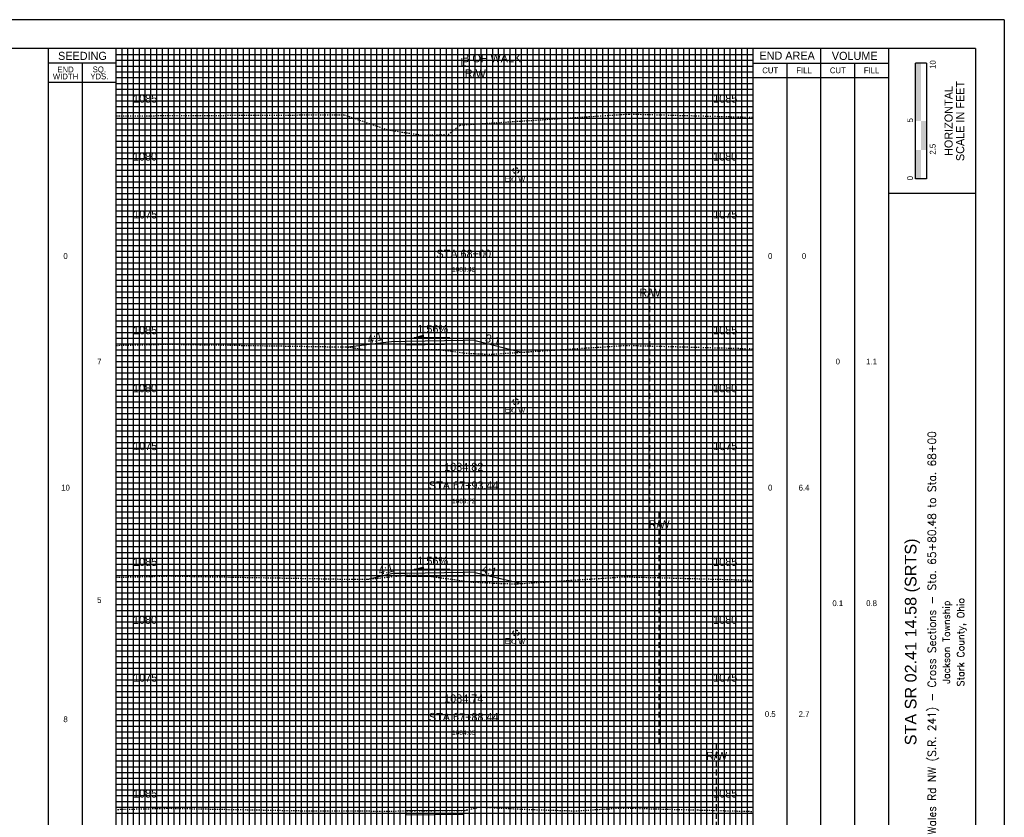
# Model space of a CAD drawing. Header units: feet. Extents: x 874 to 1064, y -33158 to 250.
# Tile 3 of 3: x 979 to 1064, y 182 to 250. Entities that reach past the tile are written whole.
import ezdxf
from ezdxf.enums import TextEntityAlignment as Align

# ---------------------------------------------------------------- set-up
doc = ezdxf.new("R2010")
doc.units = ezdxf.units.FT
doc.header["$MEASUREMENT"] = 0
for name, pattern in [('CENTER2', [1.125, 0.75, -0.125, 0.125, -0.125]), ('DASHED', [0.75, 0.5, -0.25]), ('DASHED2', [0.375, 0.25, -0.125]), ('DGN Style 4', [0.027369, 0.013684, -0.006842, 0, -0.006842]), ('OhDOT_USTN2', [0.11, 0.069, -0.041]), ('waterex', [0])]:
    doc.linetypes.add(name, pattern=pattern)
for name, color, linetype in [('CL_P_Construction', 7, 'DGN Style 4'), ('SH_Border', 7, 'Continuous'), ('SH_Data', 7, 'Continuous'), ('SH_Text', 7, 'Continuous'), ('UT_X_Water', 133, 'waterex'), ('XS_P_Annotation', 7, 'Continuous'), ('XS_P_Finished_Grade', 3, 'Continuous'), ('XS_P_Pavt_Surface', 251, 'Continuous'), ('XS_P_Text_Info', 7, 'Continuous'), ('XS_X_Ground_Line', 3, 'OhDOT_USTN2')]:
    doc.layers.add(name, color=color, linetype=linetype)
doc.layers.add('RW_X_Right_of_Way', color=7, linetype='Continuous', lineweight=25)
doc.layers.add('SH_Major_Grid_Line', color=254, linetype='Continuous', transparency=0.3)
doc.layers.add('SH_Minor_Grid_Line', color=252, linetype='Continuous', transparency=0.5)
doc.styles.add('Font32', font='simplex.shx', dxfattribs={"width": 0.85})
doc.styles.add('OHDOTSymbols', font='arial.ttf')
doc.styles.add('Slanted-Normal', font='font31.shx', dxfattribs={"height": 0.12})
doc.styles.add('Straight-Normal', font='font30.shx', dxfattribs={"height": 0.1})
doc.styles.add('Straight-Sub Title', font='font30.shx', dxfattribs={"height": 0.17})

msp = doc.modelspace()

# ---------------------------------------------------------------- hatches: boundary and pattern name
at = {"layer": 'SH_Data', "linetype": 'Continuous'}
msp.add_hatch(color=7, dxfattribs=at).paths.add_polyline_path([(1056.62, 241.687), (1056.62, 246.687), (1057.087, 246.687), (1057.091, 246.687), (1057.091, 241.687)])

# ---------------------------------------------------------------- linework, layer by layer
at = {"layer": 'CL_P_Construction', "linetype": 'CENTER2'}
msp.add_line((1017.607, 142.937), (1017.607, 247.937), dxfattribs=at)
at = {"layer": 'RW_X_Right_of_Way', "linetype": 'DASHED'}
for p, q in [((1033.687, 207.937), (1033.687, 227.937)), ((1034.477, 187.937), (1034.477, 207.937)), ((1039.437, 167.937), (1039.437, 187.937))]:
    msp.add_line(p, q, dxfattribs=at)
at = {"layer": 'SH_Border'}
for p, q in [((1064.275, 250.437), (894.275, 250.437)), ((1064.275, 250.437), (1064.275, 140.437)), ((1061.775, 247.937), (896.775, 247.937)), ((1054.275, 247.937), (1054.275, 142.937)), ((1061.775, 247.937), (1061.775, 142.937)), ((1061.775, 235.437), (1054.275, 235.437))]:
    msp.add_line(p, q, dxfattribs=at)
at = {"layer": 'SH_Data', "color": 7, "linetype": 'Continuous'}
for p, q in [((981.775, 142.937), (981.775, 247.937)), ((987.607, 142.937), (987.607, 247.937)), ((1042.607, 142.937), (1042.607, 247.937)), ((1048.441, 142.937), (1048.441, 247.937)), ((987.607, 246.687), (981.775, 246.687)), ((984.691, 142.937), (984.691, 246.687)), ((1042.607, 246.687), (1054.275, 246.687)), ((1045.525, 142.937), (1045.525, 246.687)), ((1051.358, 142.937), (1051.358, 246.687)), ((1056.62, 236.687), (1056.62, 246.687)), ((1057.558, 246.687), (1056.62, 246.687)), ((1057.558, 246.687), (1057.558, 236.687)), ((987.607, 245.02), (981.775, 245.02)), ((1042.607, 245.437), (1054.275, 245.437)), ((1057.558, 236.687), (1056.62, 236.687))]:
    msp.add_line(p, q, dxfattribs=at)
for points in [[(1057.554, 239.187), (1057.554, 241.687), (1057.087, 239.187), (1057.087, 241.687)], [(1057.087, 236.687), (1057.087, 239.187), (1056.62, 236.687), (1056.62, 239.187)]]:
    msp.add_solid(points, dxfattribs=at)
at = {"layer": 'SH_Major_Grid_Line', "color": 254, "linetype": 'Continuous'}
for p, q in [((992.607, 142.937), (992.607, 247.937)), ((997.607, 142.937), (997.607, 247.937)), ((1002.607, 142.937), (1002.607, 247.937)), ((1007.607, 142.937), (1007.607, 247.937)), ((1012.607, 142.937), (1012.607, 247.937)), ((1017.607, 142.937), (1017.607, 247.937)), ((1022.607, 142.937), (1022.607, 247.937)), ((1027.607, 142.937), (1027.607, 247.937)), ((1032.607, 142.937), (1032.607, 247.937)), ((1037.607, 142.937), (1037.607, 247.937)), ((987.607, 242.937), (1042.607, 242.937)), ((987.607, 237.937), (1042.607, 237.937)), ((987.607, 232.937), (1042.607, 232.937)), ((987.607, 227.937), (1042.607, 227.937)), ((987.607, 222.937), (1042.607, 222.937)), ((987.607, 217.937), (1042.607, 217.937)), ((987.607, 212.937), (1042.607, 212.937)), ((987.607, 207.937), (1042.607, 207.937)), ((987.607, 202.937), (1042.607, 202.937)), ((987.607, 197.937), (1042.607, 197.937)), ((987.607, 192.937), (1042.607, 192.937)), ((987.607, 187.937), (1042.607, 187.937)), ((987.607, 182.937), (1042.607, 182.937))]:
    msp.add_line(p, q, dxfattribs=at)
at = {"layer": 'SH_Minor_Grid_Line', "color": 252, "linetype": 'Continuous'}
for p, q in [((987.607, 247.437), (1042.607, 247.437)), ((988.107, 142.937), (988.107, 247.937)), ((988.607, 142.937), (988.607, 247.937)), ((989.107, 142.937), (989.107, 247.937)), ((989.607, 142.937), (989.607, 247.937)), ((990.107, 142.937), (990.107, 247.937)), ((990.607, 142.937), (990.607, 247.937)), ((991.107, 142.937), (991.107, 247.937)), ((991.607, 142.937), (991.607, 247.937)), ((992.107, 142.937), (992.107, 247.937)), ((993.107, 142.937), (993.107, 247.937)), ((993.607, 142.937), (993.607, 247.937)), ((994.107, 142.937), (994.107, 247.937)), ((994.607, 142.937), (994.607, 247.937)), ((995.107, 142.937), (995.107, 247.937)), ((995.607, 142.937), (995.607, 247.937)), ((996.107, 142.937), (996.107, 247.937)), ((996.607, 142.937), (996.607, 247.937)), ((997.107, 142.937), (997.107, 247.937)), ((998.107, 142.937), (998.107, 247.937)), ((998.607, 142.937), (998.607, 247.937)), ((999.107, 142.937), (999.107, 247.937)), ((999.607, 142.937), (999.607, 247.937)), ((1000.107, 142.937), (1000.107, 247.937)), ((1000.607, 142.937), (1000.607, 247.937)), ((1001.107, 142.937), (1001.107, 247.937)), ((1001.607, 142.937), (1001.607, 247.937)), ((1002.107, 142.937), (1002.107, 247.937)), ((1003.107, 142.937), (1003.107, 247.937)), ((1003.607, 142.937), (1003.607, 247.937)), ((1004.107, 142.937), (1004.107, 247.937)), ((1004.607, 142.937), (1004.607, 247.937)), ((1005.107, 142.937), (1005.107, 247.937)), ((1005.607, 142.937), (1005.607, 247.937)), ((1006.107, 142.937), (1006.107, 247.937)), ((1006.607, 142.937), (1006.607, 247.937)), ((1007.107, 142.937), (1007.107, 247.937)), ((1008.107, 142.937), (1008.107, 247.937)), ((1008.607, 142.937), (1008.607, 247.937)), ((1009.107, 142.937), (1009.107, 247.937)), ((1009.607, 142.937), (1009.607, 247.937)), ((1010.107, 142.937), (1010.107, 247.937)), ((1010.607, 142.937), (1010.607, 247.937)), ((1011.107, 142.937), (1011.107, 247.937)), ((1011.607, 142.937), (1011.607, 247.937)), ((1012.107, 142.937), (1012.107, 247.937)), ((1013.107, 142.937), (1013.107, 247.937)), ((1013.607, 142.937), (1013.607, 247.937)), ((1014.107, 142.937), (1014.107, 247.937)), ((1014.607, 142.937), (1014.607, 247.937)), ((1015.107, 142.937), (1015.107, 247.937)), ((1015.607, 142.937), (1015.607, 247.937)), ((1016.107, 142.937), (1016.107, 247.937)), ((1016.607, 142.937), (1016.607, 247.937)), ((1017.107, 142.937), (1017.107, 247.937)), ((1018.107, 142.937), (1018.107, 247.937)), ((1018.607, 142.937), (1018.607, 247.937)), ((1019.107, 142.937), (1019.107, 247.937)), ((1019.607, 142.937), (1019.607, 247.937)), ((1020.107, 142.937), (1020.107, 247.937)), ((1020.607, 142.937), (1020.607, 247.937)), ((1021.107, 142.937), (1021.107, 247.937)), ((1021.607, 142.937), (1021.607, 247.937)), ((1022.107, 142.937), (1022.107, 247.937)), ((1023.107, 142.937), (1023.107, 247.937)), ((1023.607, 142.937), (1023.607, 247.937)), ((1024.107, 142.937), (1024.107, 247.937)), ((1024.607, 142.937), (1024.607, 247.937)), ((1025.107, 142.937), (1025.107, 247.937)), ((1025.607, 142.937), (1025.607, 247.937)), ((1026.107, 142.937), (1026.107, 247.937)), ((1026.607, 142.937), (1026.607, 247.937)), ((1027.107, 142.937), (1027.107, 247.937)), ((1028.107, 142.937), (1028.107, 247.937)), ((1028.607, 142.937), (1028.607, 247.937)), ((1029.107, 142.937), (1029.107, 247.937)), ((1029.607, 142.937), (1029.607, 247.937)), ((1030.107, 142.937), (1030.107, 247.937)), ((1030.607, 142.937), (1030.607, 247.937)), ((1031.107, 142.937), (1031.107, 247.937)), ((1031.607, 142.937), (1031.607, 247.937)), ((1032.107, 142.937), (1032.107, 247.937)), ((1033.107, 142.937), (1033.107, 247.937)), ((1033.607, 142.937), (1033.607, 247.937)), ((1034.107, 142.937), (1034.107, 247.937)), ((1034.607, 142.937), (1034.607, 247.937)), ((1035.107, 142.937), (1035.107, 247.937)), ((1035.607, 142.937), (1035.607, 247.937)), ((1036.107, 142.937), (1036.107, 247.937)), ((1036.607, 142.937), (1036.607, 247.937)), ((1037.107, 142.937), (1037.107, 247.937)), ((1038.107, 142.937), (1038.107, 247.937)), ((1038.607, 142.937), (1038.607, 247.937)), ((1039.107, 142.937), (1039.107, 247.937)), ((1039.607, 142.937), (1039.607, 247.937)), ((1040.107, 142.937), (1040.107, 247.937)), ((1040.607, 142.937), (1040.607, 247.937)), ((1041.107, 142.937), (1041.107, 247.937)), ((1041.607, 142.937), (1041.607, 247.937)), ((1042.107, 142.937), (1042.107, 247.937)), ((987.607, 246.937), (1042.607, 246.937)), ((987.607, 246.437), (1042.607, 246.437)), ((987.607, 245.937), (1042.607, 245.937)), ((987.607, 245.437), (1042.607, 245.437)), ((987.607, 244.937), (1042.607, 244.937)), ((987.607, 244.437), (1042.607, 244.437)), ((987.607, 243.937), (1042.607, 243.937)), ((987.607, 243.437), (1042.607, 243.437)), ((987.607, 242.437), (1042.607, 242.437)), ((987.607, 241.937), (1042.607, 241.937)), ((987.607, 241.437), (1042.607, 241.437)), ((987.607, 240.937), (1042.607, 240.937)), ((987.607, 240.437), (1042.607, 240.437)), ((987.607, 239.937), (1042.607, 239.937)), ((987.607, 239.437), (1042.607, 239.437)), ((987.607, 238.937), (1042.607, 238.937)), ((987.607, 238.437), (1042.607, 238.437)), ((987.607, 237.437), (1042.607, 237.437)), ((987.607, 236.937), (1042.607, 236.937)), ((987.607, 236.437), (1042.607, 236.437)), ((987.607, 235.937), (1042.607, 235.937)), ((987.607, 235.437), (1042.607, 235.437)), ((987.607, 234.937), (1042.607, 234.937)), ((987.607, 234.437), (1042.607, 234.437)), ((987.607, 233.937), (1042.607, 233.937)), ((987.607, 233.437), (1042.607, 233.437)), ((987.607, 232.437), (1042.607, 232.437)), ((987.607, 231.937), (1042.607, 231.937)), ((987.607, 231.437), (1042.607, 231.437)), ((987.607, 230.937), (1042.607, 230.937)), ((987.607, 230.437), (1042.607, 230.437)), ((987.607, 229.937), (1042.607, 229.937)), ((987.607, 229.437), (1042.607, 229.437)), ((987.607, 228.937), (1042.607, 228.937)), ((987.607, 228.437), (1042.607, 228.437)), ((987.607, 227.437), (1042.607, 227.437)), ((987.607, 226.937), (1042.607, 226.937)), ((987.607, 226.437), (1042.607, 226.437)), ((987.607, 225.937), (1042.607, 225.937)), ((987.607, 225.437), (1042.607, 225.437)), ((987.607, 224.937), (1042.607, 224.937)), ((987.607, 224.437), (1042.607, 224.437)), ((987.607, 223.937), (1042.607, 223.937)), ((987.607, 223.437), (1042.607, 223.437)), ((987.607, 222.437), (1042.607, 222.437)), ((987.607, 221.937), (1042.607, 221.937)), ((987.607, 221.437), (1042.607, 221.437)), ((987.607, 220.937), (1042.607, 220.937)), ((987.607, 220.437), (1042.607, 220.437)), ((987.607, 219.937), (1042.607, 219.937)), ((987.607, 219.437), (1042.607, 219.437)), ((987.607, 218.937), (1042.607, 218.937)), ((987.607, 218.437), (1042.607, 218.437)), ((987.607, 217.437), (1042.607, 217.437)), ((987.607, 216.937), (1042.607, 216.937)), ((987.607, 216.437), (1042.607, 216.437)), ((987.607, 215.937), (1042.607, 215.937)), ((987.607, 215.437), (1042.607, 215.437)), ((987.607, 214.937), (1042.607, 214.937)), ((987.607, 214.437), (1042.607, 214.437)), ((987.607, 213.937), (1042.607, 213.937)), ((987.607, 213.437), (1042.607, 213.437)), ((987.607, 212.437), (1042.607, 212.437)), ((987.607, 211.937), (1042.607, 211.937)), ((987.607, 211.437), (1042.607, 211.437)), ((987.607, 210.937), (1042.607, 210.937)), ((987.607, 210.437), (1042.607, 210.437)), ((987.607, 209.937), (1042.607, 209.937)), ((987.607, 209.437), (1042.607, 209.437)), ((987.607, 208.937), (1042.607, 208.937)), ((987.607, 208.437), (1042.607, 208.437)), ((987.607, 207.437), (1042.607, 207.437)), ((987.607, 206.937), (1042.607, 206.937)), ((987.607, 206.437), (1042.607, 206.437)), ((987.607, 205.937), (1042.607, 205.937)), ((987.607, 205.437), (1042.607, 205.437)), ((987.607, 204.937), (1042.607, 204.937)), ((987.607, 204.437), (1042.607, 204.437)), ((987.607, 203.937), (1042.607, 203.937)), ((987.607, 203.437), (1042.607, 203.437)), ((987.607, 202.437), (1042.607, 202.437)), ((987.607, 201.937), (1042.607, 201.937)), ((987.607, 201.437), (1042.607, 201.437)), ((987.607, 200.937), (1042.607, 200.937)), ((987.607, 200.437), (1042.607, 200.437)), ((987.607, 199.937), (1042.607, 199.937)), ((987.607, 199.437), (1042.607, 199.437)), ((987.607, 198.937), (1042.607, 198.937)), ((987.607, 198.437), (1042.607, 198.437)), ((987.607, 197.437), (1042.607, 197.437)), ((987.607, 196.937), (1042.607, 196.937)), ((987.607, 196.437), (1042.607, 196.437)), ((987.607, 195.937), (1042.607, 195.937)), ((987.607, 195.437), (1042.607, 195.437)), ((987.607, 194.937), (1042.607, 194.937)), ((987.607, 194.437), (1042.607, 194.437)), ((987.607, 193.937), (1042.607, 193.937)), ((987.607, 193.437), (1042.607, 193.437)), ((987.607, 192.437), (1042.607, 192.437)), ((987.607, 191.937), (1042.607, 191.937)), ((987.607, 191.437), (1042.607, 191.437)), ((987.607, 190.937), (1042.607, 190.937)), ((987.607, 190.437), (1042.607, 190.437)), ((987.607, 189.937), (1042.607, 189.937)), ((987.607, 189.437), (1042.607, 189.437)), ((987.607, 188.937), (1042.607, 188.937)), ((987.607, 188.437), (1042.607, 188.437)), ((987.607, 187.437), (1042.607, 187.437)), ((987.607, 186.937), (1042.607, 186.937)), ((987.607, 186.437), (1042.607, 186.437)), ((987.607, 185.937), (1042.607, 185.937)), ((987.607, 185.437), (1042.607, 185.437)), ((987.607, 184.937), (1042.607, 184.937)), ((987.607, 184.437), (1042.607, 184.437)), ((987.607, 183.937), (1042.607, 183.937)), ((987.607, 183.437), (1042.607, 183.437)), ((987.607, 182.437), (1042.607, 182.437)), ((987.607, 181.937), (1042.607, 181.937))]:
    msp.add_line(p, q, dxfattribs=at)
at = {"layer": 'UT_X_Water', "linetype": 'DASHED2'}
for centre in [(1022.107, 237.405), (1022.107, 217.442), (1022.107, 197.481)]:
    msp.add_circle(centre, 0.25, dxfattribs=at)
at = {"layer": 'XS_P_Annotation', "color": 7, "linetype": 'Continuous', "lineweight": -3}
for p, q in [((1013.334, 222.98), (1014.097, 223.202)), ((1016.394, 222.98), (1013.334, 222.98)), ((1014.097, 223.202), (1014.097, 222.98)), ((1013.334, 202.957), (1014.097, 203.179)), ((1014.097, 203.179), (1014.097, 202.957)), ((1016.394, 202.957), (1013.334, 202.957))]:
    msp.add_line(p, q, dxfattribs=at)
for points in [[(1013.334, 222.98), (1014.097, 222.98), (1014.097, 223.202)], [(1013.334, 202.957), (1014.097, 202.957), (1014.097, 203.179)]]:
    msp.add_solid(points, dxfattribs=at)
at = {"layer": 'XS_P_Finished_Grade'}
for p, q in [((1018.607, 222.738), (1017.607, 222.757)), ((1018.607, 222.738), (1022.607, 221.725)), ((1011.607, 222.66), (1007.607, 222.17)), ((1011.607, 222.66), (1012.607, 222.679)), ((1011.607, 202.638), (1009.325, 202.091)), ((1011.607, 202.638), (1012.607, 202.656)), ((1018.607, 202.716), (1017.607, 202.734)), ((1018.607, 202.716), (1022.607, 201.753))]:
    msp.add_line(p, q, dxfattribs=at)
at = {"layer": 'XS_P_Pavt_Surface'}
for points in [[(1012.607, 222.679), (1017.607, 222.757), (1017.607, 222.424), (1012.607, 222.346)], [(1012.607, 202.656), (1017.607, 202.734), (1017.607, 202.401), (1012.607, 202.323)], [(1017.607, 182.156), (1012.607, 182.12), (1012.607, 181.787), (1017.607, 181.823)]]:
    msp.add_lwpolyline(points, close=True, dxfattribs=at)
at = {"layer": 'XS_X_Ground_Line'}
for points in [[(987.607, 242.134), (1007.295, 242.226), (1011.063, 240.918), (1014.054, 240.46), (1016.278, 240.526), (1017.289, 241.34), (1017.607, 241.36), (1031.846, 242.292), (1042.607, 242.01)], [(987.607, 222.313), (992.001, 222.421), (999.196, 222.306), (1006.529, 222.191), (1007.422, 222.182), (1007.793, 222.158), (1009.216, 221.932), (1012.607, 221.945), (1015.421, 221.972), (1017.607, 221.659), (1018.973, 221.582), (1019.98, 221.553), (1031.648, 222.317), (1042.607, 222.029)], [(987.607, 202.293), (990.683, 202.368), (992.288, 202.403), (1007.085, 202.136), (1007.985, 202.123), (1009.191, 202.131), (1009.344, 202.123), (1012.67, 202.477), (1014.022, 202.484), (1017.607, 201.97), (1018.194, 201.886), (1021.127, 201.747), (1022.239, 201.729), (1031.502, 202.335), (1042.607, 202.043)], [(987.723, 182.251), (992.098, 182.345), (1003.619, 182.137), (1008.791, 182.137), (1010.118, 182.091), (1013.349, 182.129), (1017.607, 182.156), (1017.76, 182.157), (1017.86, 182.203), (1018.994, 182.448), (1019.149, 182.448), (1019.224, 182.437), (1023.684, 182.228), (1027.314, 182.123), (1031.172, 182.375), (1031.172, 182.375), (1042.607, 182.075)]]:
    msp.add_lwpolyline(points, dxfattribs=at)

# ---------------------------------------------------------------- texts
at = {"layer": 'SH_Data', "color": 7, "linetype": 'Continuous', "style": 'Straight-Normal'}
for s, height, p in [('SEEDING', 0.7, (984.693, 247.312)), ('END AREA', 0.7, (1045.525, 247.333)), ('VOLUME', 0.7, (1051.36, 247.312)), ('CUT', 0.5, (1044.068, 246.062)), ('FILL', 0.5, (1046.984, 246.062)), ('CUT', 0.5, (1049.901, 246.062)), ('FILL', 0.5, (1052.817, 246.062))]:
    msp.add_text(s, height=height, dxfattribs=at).set_placement(p, align=Align.MIDDLE_CENTER)
at = {"layer": 'SH_Data', "style": 'Straight-Sub Title'}
for s, p in [('10', (1058.345, 246.565)), ('5', (1056.39, 241.755)), ('2.5', (1058.341, 239.255)), ('0', (1056.39, 236.755))]:
    msp.add_text(s, height=0.5, rotation=90, dxfattribs=at).set_placement(p, align=Align.CENTER)
at = {"layer": 'SH_Data', "linetype": 'Continuous', "style": 'Straight-Sub Title'}
for s, p in [('SCALE IN FEET', (1060.466, 241.687)), ('HORIZONTAL', (1059.466, 241.687))]:
    msp.add_text(s, height=0.7, rotation=90, dxfattribs=at).set_placement(p, align=Align.MIDDLE_CENTER)
at = {"layer": 'SH_Data', "color": 7, "linetype": 'Continuous', "char_height": 0.7, "attachment_point": 5, "line_spacing_factor": 0.728571, "style": 'Straight-Normal'}
for s, insert in [('\\H0.714286x;END\\PWIDTH', (983.233, 245.837)), ('\\H0.714286x;SQ.\\PYDS.', (986.149, 245.837)), ('{\\H0.71429x;0}', (983.233, 230.028)), ('{\\H0.71429x;0}', (1044.067, 230.028)), ('{\\H0.71429x;0}', (1046.985, 230.028)), ('{\\H0.71429x;7}', (986.149, 220.918)), ('{\\H0.71429x;0}', (1049.9, 220.918)), ('{\\H0.71429x;1.1}', (1052.816, 220.918)), ('{\\H0.71429x;10}', (983.233, 210.028)), ('{\\H0.71429x;0}', (1044.067, 210.028)), ('{\\H0.71429x;6.4}', (1046.985, 210.028)), ('{\\H0.71429x;5}', (986.149, 200.318)), ('{\\H0.71429x;0.1}', (1049.9, 200.049)), ('{\\H0.71429x;0.8}', (1052.816, 200.049)), ('{\\H0.71429x;0.5}', (1044.067, 190.48)), ('{\\H0.71429x;2.7}', (1046.985, 190.48)), ('{\\H0.71429x;8}', (983.233, 190.028))]:
    msp.add_mtext(s, dxfattribs=dict(at, insert=insert))
at = {"layer": 'SH_Text', "linetype": 'Continuous'}
for s, height, style, p in [('Wales Rd NW (S.R. 241) - Cross Sections - Sta. 65+80.48 to Sta. 68+00', 0.7, 'Font32', (1058.025, 196.687)), ('STA SR 02.41 14.58 (SRTS)', 1, 'OHDOTSymbols', (1056.191, 196.713, -565.927)), ('Jackson Township', 0.6, 'Font32', (1059.263, 196.687, -565.927)), ('Stark County, Ohio', 0.6, 'Font32', (1060.502, 196.687, -1131.854))]:
    msp.add_text(s, height=height, rotation=90, dxfattribs=dict(at, style=style)).set_placement(p, align=Align.MIDDLE_CENTER)
at = {"layer": 'UT_X_Water', "char_height": 0.5, "width": 4.98768, "attachment_point": 1, "style": 'Straight-Normal'}
for insert in [(1021.146, 236.967), (1021.146, 217.004), (1021.146, 197.042)]:
    msp.add_mtext('Ex. W', dxfattribs=dict(at, insert=insert))
at = {"layer": 'XS_P_Annotation', "color": 7, "linetype": 'Continuous', "lineweight": -3, "attachment_point": 5, "style": 'Slanted-Normal'}
for s, insert, char_height in [('1083.42', (1017.607, 228.878), 0.4), ('1.56%', (1014.928, 223.73), 0.7), ('1084.82', (1017.607, 211.818), 0.7), ('1083.72', (1017.607, 208.878), 0.4), ('1.56%', (1014.928, 203.707), 0.7), ('1084.74', (1017.607, 191.818), 0.7), ('1084.03', (1017.607, 188.878), 0.4)]:
    msp.add_mtext(s, dxfattribs=dict(at, insert=insert, char_height=char_height))
at = {"layer": 'XS_P_Annotation', "color": 7, "linetype": 'Continuous', "lineweight": -3, "char_height": 0.7, "width": 1.22222, "attachment_point": 5, "style": 'Slanted-Normal'}
for insert, rotation in [((1009.939, 222.965), 14.87814), ((1010.883, 202.972), 14.87814), ((1019.823, 202.876), 346.77885)]:
    msp.add_mtext('4:1', dxfattribs=dict(at, insert=insert, rotation=rotation))
at = {"layer": 'XS_P_Annotation', "color": 7, "linetype": 'Continuous', "lineweight": -3, "insert": (1020.123, 222.807), "char_height": 0.7, "attachment_point": 5, "rotation": 344.86789, "style": 'Slanted-Normal'}
msp.add_mtext('3:1', dxfattribs=at)
at = {"layer": 'XS_P_Text_Info', "color": 7, "linetype": 'Continuous', "lineweight": -3, "char_height": 0.7, "attachment_point": 8, "style": 'Slanted-Normal'}
for s, insert in [('B OF WALK', (1020.021, 246.747)), ('L', (1017.583, 246.423)), ('R/W', (1018.607, 245.437)), ('1085', (990.103, 243.261)), ('1085', (1040.185, 243.261)), ('1080', (990.094, 238.261)), ('1080', (1040.176, 238.261)), ('1075', (990.107, 233.261)), ('1075', (1040.19, 233.261)), ('R/W', (1033.687, 226.506)), ('1085', (990.103, 223.261)), ('1085', (1040.185, 223.261)), ('1080', (990.094, 218.261)), ('1080', (1040.176, 218.261)), ('1075', (990.107, 213.261)), ('1075', (1040.19, 213.261)), ('R/W', (1034.477, 206.506)), ('1085', (990.103, 203.261)), ('1085', (1040.185, 203.261)), ('1080', (990.094, 198.261)), ('1080', (1040.176, 198.261)), ('1075', (990.107, 193.261)), ('1075', (1040.19, 193.261)), ('STA 67+88.44', (1017.607, 189.868)), ('R/W', (1039.437, 186.506)), ('1085', (990.103, 183.261)), ('1085', (1040.185, 183.261))]:
    msp.add_mtext(s, dxfattribs=dict(at, insert=insert))
at = {"layer": 'XS_P_Text_Info', "color": 7, "linetype": 'Continuous', "lineweight": -3, "char_height": 0.7, "width": 21.51176, "attachment_point": 8, "style": 'Slanted-Normal'}
for s, insert in [('STA 68+00', (1017.607, 229.868)), ('STA 67+93.44', (1017.607, 209.868))]:
    msp.add_mtext(s, dxfattribs=dict(at, insert=insert))

doc.saveas('drawing.dxf')
